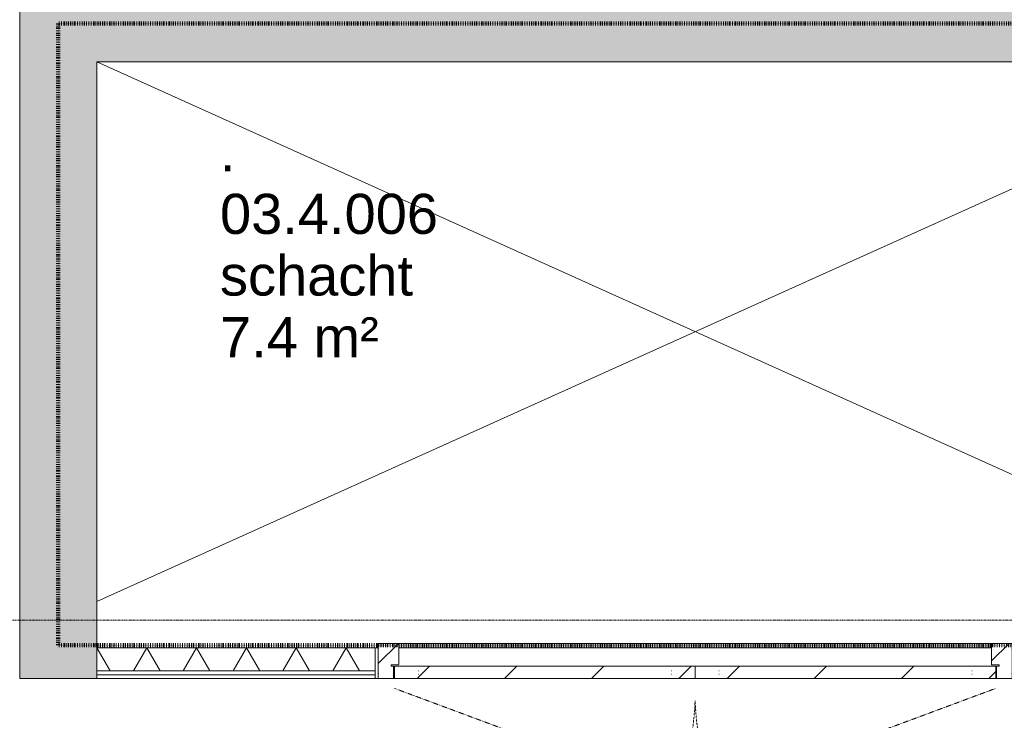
# Model space of a CAD drawing. Header units: millimetres. Extents: x -281 to 121694, y -16481 to 65128.
# Tile 52 of 256: x 17860 to 21052, y 15675 to 17947. Entities that reach past the tile are written whole.
import ezdxf

# ---------------------------------------------------------------- set-up
doc = ezdxf.new("R2010")
doc.units = ezdxf.units.MM
for name, pattern in [('ARC FS 060 minutes', [7.2, 2.4, -1.6, 0, -1.6, 0, -1.6]), ('Grid Line', [12, 6, -2, 2, -2]), ('NLRS_Dash-0_6mm_Space-0_6mm_cpz', [1.2, 0.6, -0.6])]:
    doc.linetypes.add(name, pattern=pattern)
for name, color, linetype, lineweight in [('A--A2__Ruwbouw', 8, 'Continuous', 5), ('A--L$01A__Algemeen', 7, 'Continuous', 5), ('A--L$07A__Stramien', 1, 'Continuous', 5), ('A--L21__Buitenwanden', 3, 'Continuous', 5), ('A--L22__Binnenwanden', 2, 'Continuous', 5), ('A--L23__Vloeren', 3, 'Continuous', 5), ('A--L3__Afbouw', 2, 'Continuous', 5), ('A--LD21__DetailPenFijnHidden', 1, 'Continuous', 5), ('A--LD30__DetailPenMiddel', 3, 'Continuous', 5), ('A--TR9__AlgVoorz', 1, 'Continuous', 5)]:
    doc.layers.add(name, color=color, linetype=linetype, lineweight=lineweight)
doc.styles.add('Arial_1', font='arial.ttf', dxfattribs={"height": 130})

# ---------------------------------------------------------------- blocks, each defined once
blk = doc.blocks.new('TBR-B-BWK-C-BES-ARC-R25_rvt-1-L_80_ 14')
at = {"layer": 'A--A2__Ruwbouw'}
h = blk.add_hatch(color=21, dxfattribs=at)
h.paths.add_polyline_path([(17938.9, 15810), (18110, 15810), (18110, 18545), (17860, 18545), (17860, 15810)])
h.paths.add_polyline_path([(17860, 19675), (18110, 19675), (18110, 22125), (17860, 22125), (17860, 19675.4)])
blk.add_hatch(color=21, dxfattribs=at).paths.add_polyline_path([(20178.9, 17810), (21990, 17810), (21990, 18060), (18110, 18060), (18110, 17810), (19805.6, 17810)])
at = {"layer": 'A--L22__Binnenwanden', "color": 11, "lineweight": 18}
for p, q in [((17860, 18545), (17860, 15810)), ((18110, 15810), (18110, 17810)), ((18110, 17810), (21990, 17810)), ((17860, 15810), (18110, 15810))]:
    blk.add_line(p, q, dxfattribs=at)
blk = doc.blocks.new('65_GM_LIB_fire separation vertical_gen_arc - 060 minutes-2361043-L_80_ 14')
at = {"layer": 'A--L$01A__Algemeen', "linetype": 'ARC FS 060 minutes', "lineweight": 100}
blk.add_line((0, 0), (4215, 0), dxfattribs=at)
blk = doc.blocks.new('65_GM_LIB_fire separation vertical_gen_arc - 060 minutes-2388611-L_80_ 14')
at = {"layer": 'A--L$01A__Algemeen', "linetype": 'ARC FS 060 minutes', "lineweight": 100}
blk.add_line((0, 0), (2015.9, 0), dxfattribs=at)
blk = doc.blocks.new('65_GM_LIB_fire separation vertical_gen_arc - 060 minutes-2361021-L_80_ 14')
at = {"layer": 'A--L$01A__Algemeen', "linetype": 'ARC FS 060 minutes', "lineweight": 100}
blk.add_line((0, 0), (4215, 0), dxfattribs=at)
blk = doc.blocks.new('TBR-B-INS-BR-ARC-R25_rvt-1-L_80_ 14')
at = {"layer": 'A--L$01A__Algemeen', "color": 124, "linetype": 'ARC FS 060 minutes', "lineweight": 100}
for name, p, rotation in [('65_GM_LIB_fire separation vertical_gen_arc - 060 minutes-2388611-L_80_ 14', (17985, 15919.1), 89.9999999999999), ('65_GM_LIB_fire separation vertical_gen_arc - 060 minutes-2361021-L_80_ 14', (22200, 17935), 180), ('65_GM_LIB_fire separation vertical_gen_arc - 060 minutes-2361043-L_80_ 14', (22200, 15919.1), 180)]:
    blk.add_blockref(name, p, dxfattribs=dict(at, rotation=rotation))
blk = doc.blocks.new('NLRS_30_DO_WB_deur dubbel draai-SH_gen_cpz1 - 32_31_10_deur dubbel gesloten_bxh_2055x2500 schacht-62867141-L_80_ 14')
at = {"layer": 'A--LD21__DetailPenFijnHidden'}
blk.add_hatch(color=256, dxfattribs=at).paths.add_polyline_path([(244.4, -50), (-960.5, -50), (-960.5, -64), (960.5, -64), (960.5, -50), (617.8, -50)])
blk.add_line((960.5, -64), (-960.5, -64), dxfattribs=at)
blk = doc.blocks.new('NLRS_30_DO_WB_deur dubbel draai-SH_gen_cpz1 - 32_31_10_deur dubbel gesloten_bxh_2055x2500 schacht-V48-L_80_ 14')
at = {"layer": 'A--L3__Afbouw'}
h = blk.add_hatch(dxfattribs=at)
h.set_pattern_fill('FP_81', color=256, style=0, pattern_type=2)
h.set_pattern_definition([(225, (20050, 15860), (141.4214, -141.4214), [])])
h.paths.add_polyline_path([(-977.5, 50), (-1027.5, 50), (-1027.5, -64), (-960.5, -64), (-961.5, 5), (-985.5, 5), (-985.5, 10), (-977.5, 10.8)])
h.paths.add_polyline_path([(977.5, 50), (978.5, 10), (985.5, 10), (985.5, 5), (960.5, 4.2), (960.5, -64), (1027.5, -64), (1027.5, 50), (991.1, 50)])
for p, q in [((-977.5, 50), (-1027.5, 50)), ((-1027.5, 50), (-1027.5, 32.8)), ((-1027.5, 32.8), (-1026.5, 32.8)), ((-1026.5, 32), (-1027.5, 32)), ((-1027.5, 32), (-1027.5, -46)), ((-1026.5, 32.8), (-1026.5, 32)), ((-977.5, 10.8), (-977.5, 50)), ((1027.5, 50), (977.5, 50)), ((977.5, 50), (977.5, 10.8)), ((1026.5, 32), (1026.5, 32.8)), ((1026.5, 32.8), (1027.5, 32.8)), ((1027.5, 32), (1026.5, 32)), ((1027.5, 32.8), (1027.5, 50)), ((1027.5, -46), (1027.5, 32)), ((-985.5, 5), (-985.5, 10)), ((-985.5, 10), (-978.5, 10)), ((-961.5, 5), (-985.5, 5)), ((-978.5, 10), (-978.5, 10.8)), ((-978.5, 10.8), (-977.5, 10.8)), ((-961.5, 4.2), (-961.5, 5)), ((-960.5, 4.2), (-961.5, 4.2)), ((-960.5, -64), (-960.5, 4.2)), ((960.5, 4.2), (960.5, -64)), ((961.5, 4.2), (960.5, 4.2)), ((985.5, 5), (961.5, 5)), ((961.5, 5), (961.5, 4.2)), ((977.5, 10.8), (978.5, 10.8)), ((978.5, 10.8), (978.5, 10)), ((978.5, 10), (985.5, 10)), ((985.5, 10), (985.5, 5)), ((-1027.5, -46), (-1026.5, -46)), ((-1026.5, -46.8), (-1027.5, -46.8)), ((-1027.5, -46.8), (-1027.5, -64)), ((-1026.5, -46), (-1026.5, -46.8)), ((1026.5, -46.8), (1026.5, -46)), ((1026.5, -46), (1027.5, -46)), ((1027.5, -46.8), (1026.5, -46.8)), ((1027.5, -64), (1027.5, -46.8)), ((-1027.5, -64), (-960.5, -64)), ((960.5, -64), (1027.5, -64))]:
    blk.add_line(p, q, dxfattribs=at)
blk = doc.blocks.new('NLRS_30_DO_UN_paneel dicht dubbel dash-SH_gen_cpz - 32_31_paneel_gen-10502054-L_80_ 14')
at = {"layer": 'A--L3__Afbouw'}
h = blk.add_hatch(dxfattribs=at)
h.set_pattern_fill('FP_82', color=256, style=0, pattern_type=2)
h.set_pattern_definition([(225, (20537.5, 15830), (141.4214, -141.4214), [])])
h.paths.add_polyline_path([(-388.1, 20), (-487.5, 20), (-487.5, -20), (487.5, -20), (487.5, 20), (358.6, 20)])
for p, q in [((487.5, 20), (-487.5, 20)), ((-487.5, 20), (-487.5, 5.8)), ((-487.5, 5.8), (-486.5, 5.8)), ((-486.5, 5), (-487.5, 5)), ((-487.5, 5), (-487.5, -5)), ((-486.5, 5.8), (-486.5, 5)), ((-410.5, 5), (-410.5, 5.8)), ((-410.5, 5.8), (-409.5, 5.8)), ((-409.5, 5), (-410.5, 5)), ((-409.5, 5.8), (-409.5, 5)), ((409.5, 5), (409.5, 5.8)), ((409.5, 5.8), (410.5, 5.8)), ((410.5, 5), (409.5, 5)), ((410.5, 5.8), (410.5, 5)), ((486.5, 5), (486.5, 5.8)), ((486.5, 5.8), (487.5, 5.8)), ((487.5, 5), (486.5, 5)), ((487.5, 5.8), (487.5, 20)), ((487.5, -5), (487.5, 5)), ((-487.5, -5), (-486.5, -5)), ((-486.5, -5.8), (-487.5, -5.8)), ((-487.5, -5.8), (-487.5, -20)), ((-487.5, -20), (487.5, -20)), ((-486.5, -5), (-486.5, -5.8)), ((-410.5, -5.8), (-410.5, -5)), ((-410.5, -5), (-409.5, -5)), ((-409.5, -5.8), (-410.5, -5.8)), ((-409.5, -5), (-409.5, -5.8)), ((409.5, -5.8), (409.5, -5)), ((409.5, -5), (410.5, -5)), ((410.5, -5.8), (409.5, -5.8)), ((410.5, -5), (410.5, -5.8)), ((486.5, -5.8), (486.5, -5)), ((486.5, -5), (487.5, -5)), ((487.5, -5.8), (486.5, -5.8)), ((487.5, -20), (487.5, -5.8))]:
    blk.add_line(p, q, dxfattribs=at)
blk = doc.blocks.new('NLRS_30_DO_UN_paneel dicht dubbel dash-SH_gen_cpz - 32_31_paneel_gen-10502056-L_80_ 14')
at = {"layer": 'A--L3__Afbouw'}
h = blk.add_hatch(dxfattribs=at)
h.set_pattern_fill('FP_83', color=256, style=0, pattern_type=2)
h.set_pattern_definition([(45, (-19562.5, -15830), (-141.4214, 141.4214), [])])
h.paths.add_polyline_path([(-130.3, -20), (487.5, -20), (487.5, 20), (-487.5, 20), (-487.5, -20)])
for p, q in [((-487.5, 20), (487.5, 20)), ((-487.5, 5.8), (-487.5, 20)), ((-486.5, 5.8), (-487.5, 5.8)), ((-487.5, 5), (-486.5, 5)), ((-487.5, -5), (-487.5, 5)), ((-486.5, 5), (-486.5, 5.8)), ((-409.5, 5.8), (-410.5, 5.8)), ((-410.5, 5.8), (-410.5, 5)), ((-410.5, 5), (-409.5, 5)), ((-409.5, 5), (-409.5, 5.8)), ((409.5, 5.8), (409.5, 5)), ((410.5, 5.8), (409.5, 5.8)), ((409.5, 5), (410.5, 5)), ((410.5, 5), (410.5, 5.8)), ((486.5, 5.8), (486.5, 5)), ((487.5, 5.8), (486.5, 5.8)), ((486.5, 5), (487.5, 5)), ((487.5, 20), (487.5, 5.8)), ((487.5, 5), (487.5, -5)), ((-486.5, -5), (-487.5, -5)), ((-487.5, -5.8), (-486.5, -5.8)), ((-487.5, -20), (-487.5, -5.8)), ((487.5, -20), (-487.5, -20)), ((-486.5, -5.8), (-486.5, -5)), ((-409.5, -5), (-410.5, -5)), ((-410.5, -5), (-410.5, -5.8)), ((-410.5, -5.8), (-409.5, -5.8)), ((-409.5, -5.8), (-409.5, -5)), ((409.5, -5), (409.5, -5.8)), ((410.5, -5), (409.5, -5)), ((409.5, -5.8), (410.5, -5.8)), ((410.5, -5.8), (410.5, -5)), ((486.5, -5), (486.5, -5.8)), ((487.5, -5), (486.5, -5)), ((486.5, -5.8), (487.5, -5.8)), ((487.5, -5.8), (487.5, -20))]:
    blk.add_line(p, q, dxfattribs=at)
blk = doc.blocks.new('NLRS_30_DO_UN_clearance zone dashed-SH_gen_cpz - NLRS_30_DO_UN_clearance zone dashed-SH_gen_cpz-10502055-L_80_ 14')
at = {"layer": 'A--L3__Afbouw', "linetype": 'NLRS_Dash-0_6mm_Space-0_6mm_cpz'}
blk.add_line((427.1, 320.1), (-487.5, -20), dxfattribs=at)
blk.add_arc((-487.5, -20), 975.8, 2.3493, 20.3986, dxfattribs=at)
blk = doc.blocks.new('NLRS_30_DO_UN_clearance zone dashed-SH_gen_cpz - NLRS_30_DO_UN_clearance zone dashed-SH_gen_cpz-10502057-L_80_ 14')
at = {"layer": 'A--L3__Afbouw', "linetype": 'NLRS_Dash-0_6mm_Space-0_6mm_cpz'}
blk.add_line((427.1, -320.1), (-487.5, 20), dxfattribs=at)
blk.add_arc((-487.5, 20), 975.8, 339.6014, 357.6507, dxfattribs=at)

msp = doc.modelspace()

# ---------------------------------------------------------------- hatches: boundary and pattern name
at = {"layer": 'A--A2__Ruwbouw'}
h = msp.add_hatch(dxfattribs=at)
h.set_pattern_fill('FP_12', color=256, angle=-300, style=0, pattern_type=2)
h.set_pattern_definition([(240, (20050, 15910), (121.244, -70), []), (300, (20050, 15910), (121.244, 70), [])])
h.paths.add_polyline_path([(21298.9, 15835), (21990, 15835), (21990, 15910), (21087.5, 15910), (21087.5, 15835)])
h.paths.add_polyline_path([(18685.5, 15835), (19012.5, 15835), (19012.5, 15910), (18110, 15910), (18110, 15835)])

# ---------------------------------------------------------------- linework, layer by layer
at = {"layer": 'A--L$07A__Stramien', "linetype": 'Grid Line'}
msp.add_line((100373, 16000), (-281.1, 16000), dxfattribs=at)
at = {"layer": 'A--L21__Buitenwanden'}
for p, q in [((19022.5, 15910), (18110, 15910)), ((18110, 15910), (18110, 15810)), ((19012.5, 15810), (19012.5, 15910)), ((19089.3, 15910), (21010.7, 15910)), ((19012.5, 15835), (18110, 15835)), ((19012.5, 15822.5), (18110, 15822.5)), ((18110, 15810), (19012.5, 15810))]:
    msp.add_line(p, q, dxfattribs=at)
at = {"layer": 'A--L23__Vloeren', "color": 7}
for p, q in [((19022.5, 15810), (19012.5, 15810)), ((19075, 15810), (19072.5, 15810)), ((21027.5, 15810), (21025, 15810))]:
    msp.add_line(p, q, dxfattribs=at)
at = {"layer": 'A--LD30__DetailPenMiddel'}
for p, q in [((18110, 16060), (21990, 17810)), ((18110, 17810), (21990, 16060))]:
    msp.add_line(p, q, dxfattribs=at)

# ---------------------------------------------------------------- block references
at = {"lineweight": 5}
for name in ['TBR-B-INS-BR-ARC-R25_rvt-1-L_80_ 14', 'TBR-B-BWK-C-BES-ARC-R25_rvt-1-L_80_ 14']:
    msp.add_blockref(name, (0, 0), dxfattribs=at)
at = {"layer": 'A--L3__Afbouw', "rotation": 180}
for name, p in [('NLRS_30_DO_WB_deur dubbel draai-SH_gen_cpz1 - 32_31_10_deur dubbel gesloten_bxh_2055x2500 schacht-V48-L_80_ 14', (20050, 15860)), ('NLRS_30_DO_UN_paneel dicht dubbel dash-SH_gen_cpz - 32_31_paneel_gen-10502054-L_80_ 14', (20537.5, 15830))]:
    msp.add_blockref(name, p, dxfattribs=at)
at = {"layer": 'A--L3__Afbouw'}
msp.add_blockref('NLRS_30_DO_UN_paneel dicht dubbel dash-SH_gen_cpz - 32_31_paneel_gen-10502056-L_80_ 14', (19562.5, 15830), dxfattribs=at)
at = {"layer": 'A--L3__Afbouw', "linetype": 'NLRS_Dash-0_6mm_Space-0_6mm_cpz'}
msp.add_blockref('NLRS_30_DO_UN_clearance zone dashed-SH_gen_cpz - NLRS_30_DO_UN_clearance zone dashed-SH_gen_cpz-10502057-L_80_ 14', (19562.5, 15758.5), dxfattribs=at)
at = {"layer": 'A--L3__Afbouw', "linetype": 'NLRS_Dash-0_6mm_Space-0_6mm_cpz', "rotation": 180}
msp.add_blockref('NLRS_30_DO_UN_clearance zone dashed-SH_gen_cpz - NLRS_30_DO_UN_clearance zone dashed-SH_gen_cpz-10502055-L_80_ 14', (20537.5, 15758.5), dxfattribs=at)
at = {"layer": 'A--LD21__DetailPenFijnHidden', "rotation": 180}
msp.add_blockref('NLRS_30_DO_WB_deur dubbel draai-SH_gen_cpz1 - 32_31_10_deur dubbel gesloten_bxh_2055x2500 schacht-62867141-L_80_ 14', (20050, 15860), dxfattribs=at)

# ---------------------------------------------------------------- texts
at = {"layer": 'A--TR9__AlgVoorz', "char_height": 130, "attachment_point": 1, "style": 'Arial_1'}
for s, insert, width in [('.', (18509.5, 17584.9), 64.135), ('03.4.006', (18509.5, 17382.3), 849.789), ('schacht', (18509.5, 17182.3), 761.603), ('7.4 m²', (18509.5, 16982.3), 617.299)]:
    msp.add_mtext(s, dxfattribs=dict(at, insert=insert, width=width))

doc.saveas('drawing.dxf')
